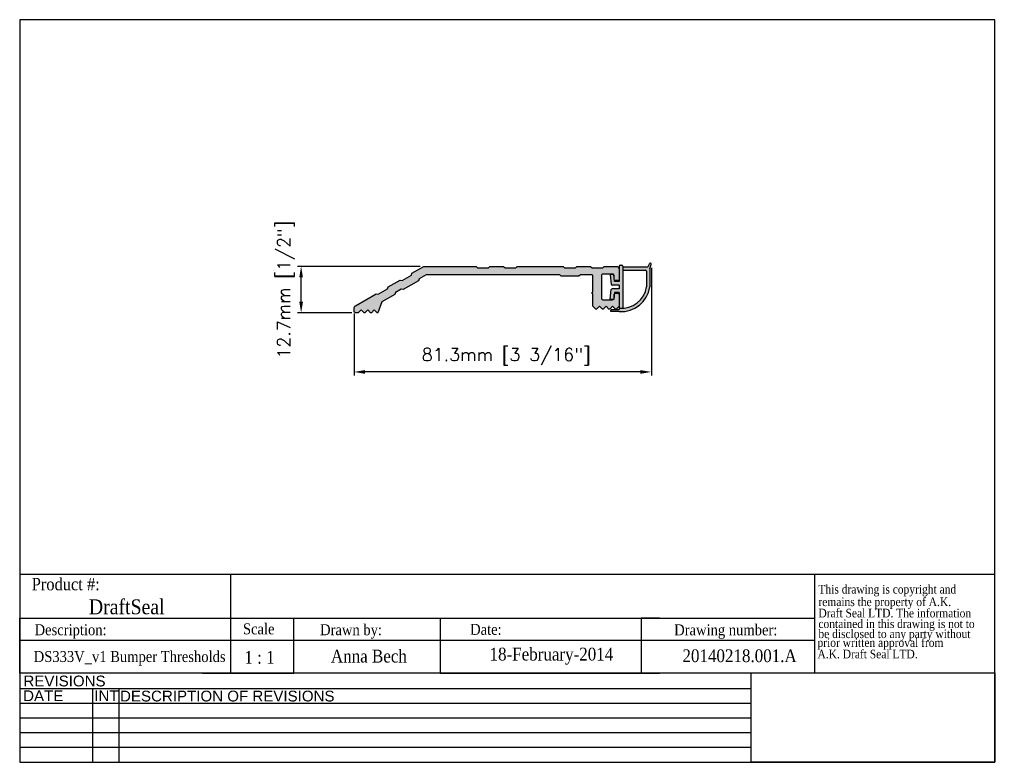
# Model space of a CAD drawing. Header units: millimetres. Extents: x 2362 to 2631, y 15 to 219.
import ezdxf
from ezdxf.enums import TextEntityAlignment as Align

# ---------------------------------------------------------------- set-up
doc = ezdxf.new("R2010")
doc.units = ezdxf.units.MM
doc.header["$MEASUREMENT"] = 0
doc.layers.add('AM_5', color=3, linetype='Continuous', lineweight=25)
doc.layers.add('BORDER', color=7, linetype='Continuous', lineweight=25)
doc.layers.add('FRAME', color=7, linetype='Continuous')
doc.styles.add('DS GROUP', font='arial.ttf')
doc.styles.get("Standard").update_dxf_attribs({"font": 'ROMANS.SHX'})
doc.styles.add('TAG', font='GARA.TTF')
doc.dimstyles.new('AM_ISO$0', dxfattribs={"dimtxt": 1.5, "dimasz": 1.5, "dimexe": 1, "dimexo": 1, "dimgap": 1.5, "dimtad": 1, "dimdec": 0, "dimdsep": 46, "dimtxsty": 'Standard', "dimcen": 0, "dimclrd": 256, "dimclre": 256, "dimclrt": 2, "dimadec": 0, "dimazin": 2, "dimtp": 0.1, "dimtm": 0.1, "dimtfac": 0.71, "dimtdec": 0, "dimtmove": 0, "dimatfit": 3, "dimfxl": 1, "dimlwd": -1, "dimlwe": -1, "dimarcsym": 1})
picture_1 = doc.add_image_def('image1.bmp', size_in_pixel=(901, 331))

# ---------------------------------------------------------------- blocks, each defined once
blk = doc.blocks.new('A$C08671A0E')
at = {"layer": 'FRAME', "style": 'TAG'}
for s, p in [('This drawing is copyright and', (14.8, -52.3)), ('remains the property of A.K.', (14.8, -101.5)), ('Draft Seal LTD. The information', (14.8, -145.7)), ('contained in this drawing is not to  ', (14.8, -187.4)), ('be disclosed to any party without ', (14.8, -226.7)), (' prior written approval from', (0, -261.2)), (' A.K. Draft Seal LTD.', (0, -306.1))]:
    blk.add_text(s, height=33.819, dxfattribs=at).set_placement(p)
blk = doc.blocks.new('*D465')
at = {"layer": 'AM_5', "linetype": 'ByBlock', "transparency": 16777216}
for p, q in [((2534.84, 150.6), (2534.84, 121.12)), ((2453.54, 138.13), (2453.54, 121.12)), ((2531.84, 122.12), (2456.54, 122.12))]:
    blk.add_line(p, q, dxfattribs=at)
at = {"layer": 'AM_5', "transparency": 16777216}
for points in [[(2456.54, 122.62), (2456.54, 121.62), (2453.54, 122.12)], [(2531.84, 122.62), (2531.84, 121.62), (2534.84, 122.12)]]:
    blk.add_solid(points, dxfattribs=at)
at = {"layer": 'Defpoints', "color": 0, "transparency": 16777216}
for p in [(2534.84, 151.6), (2453.54, 139.13), (2453.54, 122.12)]:
    blk.add_point(p, dxfattribs=at)
at = {"layer": 'AM_5', "color": 7, "transparency": 16777216, "insert": (2495.13, 126.29), "char_height": 3.5, "attachment_point": 5}
blk.add_mtext('81.3mm [3 3/16"]', dxfattribs=at)
blk = doc.blocks.new('*D466')
at = {"layer": 'AM_5', "linetype": 'ByBlock', "transparency": 16777216}
for p, q in [((2471.59, 151.01), (2438.04, 151.01)), ((2439.04, 141.31), (2439.04, 148.01)), ((2452.94, 138.31), (2438.04, 138.31))]:
    blk.add_line(p, q, dxfattribs=at)
at = {"layer": 'AM_5', "transparency": 16777216}
for points in [[(2438.54, 148.01), (2439.54, 148.01), (2439.04, 151.01)], [(2438.54, 141.31), (2439.54, 141.31), (2439.04, 138.31)]]:
    blk.add_solid(points, dxfattribs=at)
at = {"layer": 'Defpoints', "color": 0, "transparency": 16777216}
for p in [(2439.04, 151.01), (2472.59, 151.01), (2453.94, 138.31)]:
    blk.add_point(p, dxfattribs=at)
at = {"layer": 'AM_5', "color": 7, "transparency": 16777216, "insert": (2434.87, 144.66), "char_height": 3.5, "attachment_point": 5, "rotation": 90}
blk.add_mtext('12.7mm [1/2"]', dxfattribs=at)

msp = doc.modelspace()

# ---------------------------------------------------------------- hatches: boundary and pattern name
msp.add_hatch(color=256).paths.add_polyline_path([(2509.77, 148.71), (2510.17, 148.31), (2515.03, 148.31), (2515.43, 148.71), (2518.47, 148.71, -0.414214), (2518.87, 148.31), (2518.87, 143.99, 1), (2518.87, 143.49), (2518.87, 140.1), (2519.66, 139.31), (2519.88, 139.31), (2520.67, 140.1), (2521.46, 139.31), (2521.67, 139.31), (2522.46, 140.1), (2523.25, 139.31), (2523.46, 139.31), (2524.25, 140.1), (2525.04, 139.31), (2525.25, 139.31), (2526.04, 140.1), (2526.04, 143.23, 0.691081), (2525.34, 143.49, 0.69108), (2524.64, 143.23), (2524.64, 142.28, -0.414214), (2524.24, 141.88), (2521.57, 141.88, -0.414214), (2521.17, 142.28), (2521.17, 148.48, -0.414214), (2521.57, 148.88), (2524.24, 148.88, -0.414214), (2524.64, 148.48), (2524.64, 147.53, 0.69108), (2525.34, 147.26, 0.691081), (2526.04, 147.53), (2526.04, 150.21, 0.414214), (2525.24, 151.01), (2521.97, 151.01), (2521.57, 150.61), (2518.62, 150.61), (2518.22, 151.01), (2514.47, 151.01), (2514.07, 150.61), (2511.12, 150.61), (2510.72, 151.01), (2498.17, 151.01), (2497.77, 150.61), (2494.82, 150.61), (2494.42, 151.01), (2490.67, 151.01), (2490.27, 150.61), (2487.32, 150.61), (2486.92, 151.01), (2472.59, 151.01), (2469.35, 149.13), (2469.2, 148.59), (2466.65, 147.11), (2466.1, 147.26), (2462.85, 145.38), (2462.71, 144.84), (2460.15, 143.36), (2459.6, 143.51), (2453.94, 140.24, 0.26795), (2453.54, 139.55), (2453.54, 138.71, 0.414214), (2453.94, 138.31), (2454.67, 138.31), (2455.46, 139.1), (2456.25, 138.31), (2456.46, 138.31), (2457.25, 139.1), (2458.04, 138.31), (2458.25, 138.31), (2459.04, 139.1), (2459.83, 138.31), (2459.99, 138.31), (2461.15, 141.29), (2464.68, 143.32), (2464.83, 143.87), (2466.42, 144.79), (2466.97, 144.64), (2471.18, 147.07), (2471.32, 147.62), (2473.21, 148.71)])
h = msp.add_hatch(color=8)
h.paths.add_polyline_path([(2526.04, 146.9), (2524.77, 146.9), (2524.61, 148.8), (2523.6, 148.71), (2523.82, 146.12, 0.388879), (2524.08, 145.89), (2526.04, 145.89), (2526.04, 144.87), (2524.08, 144.87, 0.388879), (2523.82, 144.64), (2523.6, 142.05), (2524.61, 141.96), (2524.77, 143.86), (2526.04, 143.86), (2526.04, 139.54, 0.036554), (2527.06, 139.53), (2527.06, 151.09, 0.414214), (2526.81, 151.35), (2526.3, 151.35, 0.414214), (2526.04, 151.09)])
h.paths.add_polyline_path([(2533.28, 149.95, -0.414214), (2533.54, 149.7), (2533.54, 145.44, -0.396597), (2526.04, 139.54), (2526.04, 139.16), (2524.01, 139.16, 0.414214), (2523.76, 138.9), (2523.76, 138.65), (2526.04, 138.65, 0.396219), (2534.43, 145.38), (2534.43, 150.33), (2534.82, 151.52, 0.511918), (2534.58, 151.86), (2534.43, 151.86), (2533.99, 150.98, -0.284079), (2533.76, 150.84), (2527.06, 150.84), (2527.06, 149.95)])

# ---------------------------------------------------------------- linework, layer by layer
for p, q in [((2526.04, 151.09), (2526.04, 146.9)), ((2526.3, 151.35), (2526.81, 151.35)), ((2527.06, 151.09), (2527.06, 139.53)), ((2527.06, 150.84), (2533.76, 150.84)), ((2533.99, 150.98), (2534.43, 151.86)), ((2534.58, 151.86), (2534.43, 151.86)), ((2534.43, 150.33), (2534.82, 151.52)), ((2524.61, 148.8), (2523.6, 148.71)), ((2523.6, 148.71), (2523.82, 146.12)), ((2524.77, 146.9), (2524.61, 148.8)), ((2527.06, 149.95), (2533.28, 149.95)), ((2533.54, 149.7), (2533.54, 145.44)), ((2534.43, 150.33), (2534.43, 145.38)), ((2526.04, 145.89), (2524.08, 145.89)), ((2526.04, 146.9), (2524.77, 146.9)), ((2526.04, 145.89), (2526.04, 144.87)), ((2523.6, 142.05), (2523.82, 144.64)), ((2526.04, 144.87), (2524.08, 144.87)), ((2524.77, 143.86), (2524.61, 141.96)), ((2526.04, 143.86), (2524.77, 143.86)), ((2526.04, 143.86), (2526.04, 139.16)), ((2524.61, 141.96), (2523.6, 142.05)), ((2523.76, 138.65), (2523.76, 138.9)), ((2526.04, 138.65), (2523.76, 138.65)), ((2524.01, 139.16), (2526.04, 139.16)), ((2362.06, 66.79), (2579.51, 66.79)), ((2419.68, 66.79), (2419.68, 54.73)), ((2579.51, 66.79), (2579.51, 39.73)), ((2362.06, 39.73), (2362.06, 54.73)), ((2362.06, 54.73), (2579.51, 54.73)), ((2362.06, 54.73), (2362.06, 49.73)), ((2362.06, 54.73), (2362.06, 48.73)), ((2362.06, 54.73), (2412.06, 54.73)), ((2419.68, 54.73), (2419.68, 39.73)), ((2437.06, 39.73), (2437.06, 54.73)), ((2437.06, 54.73), (2477.06, 54.73)), ((2477.06, 54.73), (2477.06, 39.73)), ((2537.06, 54.73), (2532.06, 54.73)), ((2532.06, 54.73), (2532.06, 39.73)), ((2362.06, 48.73), (2362.06, 50.23)), ((2362.06, 48.73), (2579.51, 48.73)), ((2362.06, 39.73), (2362.06, 42.73)), ((2412.06, 39.73), (2437.06, 39.73)), ((2477.06, 39.73), (2537.06, 39.73))]:
    msp.add_line(p, q)
msp.add_lwpolyline([(2514.47, 151.01), (2518.22, 151.01), (2518.62, 150.61), (2521.57, 150.61), (2521.97, 151.01), (2525.24, 151.01, -0.414214), (2526.04, 150.21), (2526.04, 147.53, -0.414214), (2525.64, 147.13), (2525.04, 147.13, -0.414214), (2524.64, 147.53), (2524.64, 148.48, 0.414214), (2524.24, 148.88), (2521.57, 148.88, 0.414214), (2521.17, 148.48), (2521.17, 142.28, 0.414214), (2521.57, 141.88), (2524.24, 141.88, 0.414214), (2524.64, 142.28), (2524.64, 143.23, -0.414214), (2525.04, 143.63), (2525.64, 143.63, -0.414214), (2526.04, 143.23), (2526.04, 140.1), (2525.25, 139.31), (2525.04, 139.31), (2524.25, 140.1), (2523.46, 139.31), (2523.25, 139.31), (2522.46, 140.1), (2521.67, 139.31), (2521.46, 139.31), (2520.67, 140.1), (2519.88, 139.31), (2519.66, 139.31), (2518.87, 140.1), (2518.87, 143.49, -1), (2518.87, 143.99), (2518.87, 148.31, 0.414214), (2518.47, 148.71), (2515.43, 148.71), (2515.03, 148.31), (2510.17, 148.31), (2509.77, 148.71), (2473.21, 148.71), (2471.32, 147.62), (2471.18, 147.07), (2466.97, 144.64), (2466.42, 144.79), (2464.83, 143.87), (2464.68, 143.32), (2461.15, 141.29), (2459.99, 138.31), (2459.83, 138.31), (2459.04, 139.1), (2458.25, 138.31), (2458.04, 138.31), (2457.25, 139.1), (2456.46, 138.31), (2456.25, 138.31), (2455.46, 139.1), (2454.67, 138.31), (2453.94, 138.31, -0.414214), (2453.54, 138.71), (2453.54, 139.55, -0.26795), (2453.94, 140.24), (2459.6, 143.51), (2460.15, 143.36), (2462.71, 144.84), (2462.85, 145.38), (2466.1, 147.26), (2466.65, 147.11), (2469.2, 148.59), (2469.35, 149.13), (2472.59, 151.01), (2486.92, 151.01), (2487.32, 150.61), (2490.27, 150.61), (2490.67, 151.01), (2494.42, 151.01), (2494.82, 150.61), (2497.77, 150.61), (2498.17, 151.01), (2510.72, 151.01), (2511.12, 150.61), (2514.07, 150.61)], format="xyb", close=True)
for centre, radius, start, end in [((2526.3, 151.09), 0.254, 90, 180), ((2526.81, 151.09), 0.254, 0, 90), ((2533.76, 151.09), 0.254, 270, 333.4349), ((2534.58, 151.6), 0.254, 341.5651, 90), ((2533.28, 149.7), 0.254, 0, 90), ((2524.08, 146.14), 0.254, 185, 270), ((2526.66, 146.47), 6.96, 264.9651, 351.4975), ((2524.08, 144.62), 0.254, 90, 175), ((2526.66, 146.47), 7.85, 265.5367, 351.9944), ((2524.01, 138.9), 0.254, 90, 180)]:
    msp.add_arc(centre, radius, start, end)
at = {"layer": 'BORDER'}
for p, q in [((2362.06, 218.5), (2362.06, 15.3)), ((2628.76, 218.5), (2362.06, 218.5)), ((2628.76, 15.3), (2628.76, 218.5)), ((2579.51, 66.79), (2628.76, 66.79)), ((2628.76, 39.73), (2362.06, 39.73)), ((2562.14, 35.42), (2362.06, 35.42)), ((2381.93, 35.42), (2381.93, 15.3)), ((2389.14, 35.42), (2389.14, 15.3)), ((2562.14, 31.4), (2362.06, 31.4)), ((2562.14, 27.37), (2362.06, 27.37)), ((2562.14, 23.35), (2362.06, 23.35)), ((2562.14, 19.33), (2362.06, 19.33)), ((2362.06, 15.3), (2628.76, 15.3))]:
    msp.add_line(p, q, dxfattribs=at)
at = {"layer": 'FRAME', "color": 1}
for q in [(2562.14, 39.74), (2562.14, 39.73)]:
    msp.add_line((2562.14, 15.3), q, dxfattribs=at)

# ---------------------------------------------------------------- block references
at = {"xscale": 0.06987750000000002, "yscale": 0.06987750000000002, "zscale": 0.06987750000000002}
msp.add_blockref('A$C08671A0E', (2579.51, 65.14), dxfattribs=at)

# ---------------------------------------------------------------- texts
at = {"layer": 'BORDER', "attachment_point": 2, "style": 'DS GROUP'}
for s, width, insert, char_height in [('REVISIONS', 20.3868, (2374.32, 39.03), 2.953), ('DATE', 20.3868, (2368.5, 34.99), 2.953), ('INT', 20.3868, (2385.79, 34.99), 2.953), ('DESCRIPTION OF REVISIONS', 103.8609, (2418.84, 34.91), 2.9531)]:
    msp.add_mtext_dynamic_manual_height_columns(s, width=width, gutter_width=7.5, heights=[0], dxfattribs=dict(at, insert=insert, char_height=char_height))
at = {"layer": 'FRAME', "style": 'TAG'}
for s, height, p in [('Product #:', 3.382, (2374.65, 64.13)), ('DraftSeal', 4.069, (2391.34, 57.98)), ('Description:', 3, (2375.98, 51.11)), ('Drawn by:', 3, (2452.69, 51.18)), ('Date:', 3, (2489.58, 51.66)), ('Drawing number:', 3, (2555.2, 51.15)), ('1 : 1', 3.5, (2427.65, 44)), ('Anna Bech', 3.5, (2457.58, 44.44)), ('18-February-2014', 3.5, (2507.5, 44.44)), ('20140218.001.A', 3.5, (2558.98, 44.45))]:
    msp.add_text(s, height=height, dxfattribs=at).set_placement(p, align=Align.MIDDLE)
msp.add_text('Scale', height=3, dxfattribs=at).set_placement((2423.13, 50.32))
msp.add_text('DS333V_v1 Bumper Thresholds', height=3, dxfattribs=at).set_placement((2392.13, 42.75), align=Align.CENTER)

# ---------------------------------------------------------------- dimensions: what is measured, and where the dimension line sits
at = {"layer": 'AM_5'}
dim = msp.add_linear_dim(base=(2439.04, 151.01), p1=(2453.94, 138.31), p2=(2472.59, 151.01), angle=90, dimstyle='AM_ISO$0', override={"dimtxt": 3.5, "dimasz": 3, "dimdec": 1, "dimpost": '<>mm', "dimclrt": 7}, dxfattribs=at)
dim.commit()
dim.dimension.update_dxf_attribs({"geometry": '*D466', "text_midpoint": (2439.04, 144.66), "dimtype": 160})
dim = msp.add_linear_dim(base=(2453.54, 122.12), p1=(2534.84, 151.6), p2=(2453.54, 139.13), dimstyle='AM_ISO$0', override={"dimtxt": 3.5, "dimasz": 3, "dimdec": 1, "dimpost": '<>mm', "dimclrt": 7}, dxfattribs=at)
dim.commit()
dim.dimension.update_dxf_attribs({"geometry": '*D465', "text_midpoint": (2495.13, 122.12), "dimtype": 160})

# ---------------------------------------------------------------- pictures from other files: only their frames are drawn
image = msp.add_image(picture_1, insert=(2562.14, 15.3), size_in_units=(66.62, 24.47))
image.dxf.flags = 7

doc.saveas('drawing.dxf')
